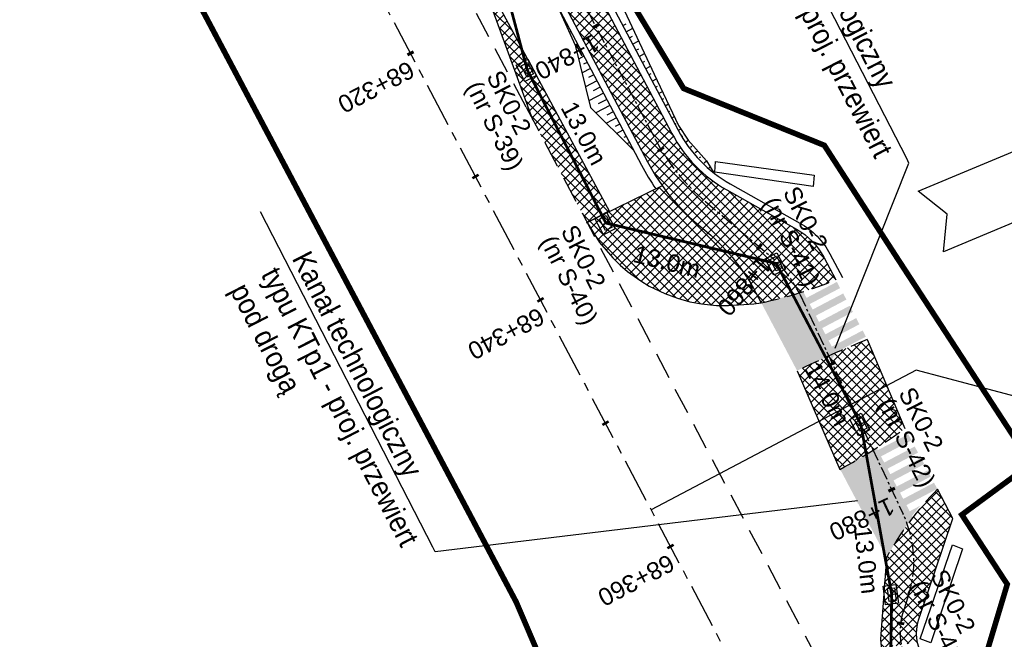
# Model space of a CAD drawing. Header units: metres. Extents: x 7529682 to 7533711, y 5721186 to 5727842.
# Tile 60 of 110: x 7530536 to 7530606, y 5726128 to 5726172. Entities that reach past the tile are written whole.
import ezdxf
from ezdxf import colors
from ezdxf.entities.mleader import LeaderData, LeaderLine
from ezdxf.math import Vec2, Vec3

# ---------------------------------------------------------------- set-up
doc = ezdxf.new("R2010")
doc.units = ezdxf.units.M
for name, pattern in [('817-dzialki-09-05-04$0$HIDDEN', [0.375, 0.25, -0.125]), ('CENTER', [50.8, 31.75, -6.35, 6.35, -6.35]), ('DASHED', [19.05, 12.7, -6.35]), ('HIDDEN', [9.525, 6.35, -3.175])]:
    doc.linetypes.add(name, pattern=pattern)
for name, color, linetype in [('C-DROGI-SYTUACJA-ETYKIETY', 7, 'Continuous'), ('D-hatch-pobocza', 131, 'Continuous'), ('D-hatch-zieleńce', 102, 'Continuous'), ('D-pobocza', 7, 'Continuous'), ('D-skarpa', 7, 'Continuous'), ('D-skarpa-kreskowanie', 7, 'Continuous')]:
    doc.layers.add(name, color=color, linetype=linetype)
for name, color, linetype, lineweight, true_color in [('D-hatch-ciag-pieszo-rowerowy', 7, 'Continuous', 13, 0xff9f80), ('D-LR-etap-III', 7, '817-dzialki-09-05-04$0$HIDDEN', 50, 0xff1aff), ('D-poziome-powl-czerwona', 7, 'Continuous', 9, 0xff6161)]:
    doc.layers.add(name, color=color, linetype=linetype, lineweight=lineweight, true_color=true_color)
for name, color, linetype, lineweight in [('D-krawędzie', 7, 'Continuous', 30), ('D-krawężniki-obniżone', 7, 'DASHED', 30), ('D-obrzeża', 7, 'Continuous', 30), ('D-opisy', 7, 'Continuous', 30), ('D-oś', 10, 'CENTER', 30), ('Sieci-T-kanal technologiczny', 4, 'kt kanał technologiczny', 30)]:
    doc.layers.add(name, color=color, linetype=linetype, lineweight=lineweight)
for name, color, linetype, true_color in [('D-malowanie-proj', 7, 'Continuous', 0x3333ff), ('D-opis-KT-dlugosci', 7, 'Continuous', 0xff8000), ('D-opis-KT-studnie', 7, 'Continuous', 0xff8000), ('poprzeczki', 7, 'Continuous', 0x0000c7)]:
    doc.layers.add(name, color=color, linetype=linetype, true_color=true_color)
doc.styles.add('ARIAL', font='arial.ttf', dxfattribs={"height": 1})
doc.styles.get("Standard").update_dxf_attribs({"font": 'arial.ttf'})
doc.linetypes.add('kt kanał technologiczny', pattern='A,1,-0.8,["kt",Standard,S=0.5,R=0,X=-0.7,Y=-0.15],-0.3', length=2.1)
pattern_1 = [(45, (0, 0), (-0.33675960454, 0.33675960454), []), (135, (0, 0), (-0.33675960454, -0.33675960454), [])]

# ---------------------------------------------------------------- blocks, each defined once
blk = doc.blocks.new('AeccTickLine')
at = {"color": 0, "linetype": 'ByBlock', "lineweight": -2}
blk.add_line((0, 1), (0, -1), dxfattribs=at)
blk = doc.blocks.new('SKR2')
at = {"layer": 'Sieci-T-kanal technologiczny', "color": 2, "lineweight": 25}
for points in [[(0.028, -0.188), (0.958, -1.153), (0.282, -1.805), (-0.648, -0.84)], [(-0.038, -0.537), (0.607, -1.206), (0.233, -1.567), (-0.412, -0.898)]]:
    blk.add_lwpolyline(points, close=True, dxfattribs=at)
blk.add_lwpolyline([(-0.09, -1.232), (0.285, -0.872)], dxfattribs=at)

msp = doc.modelspace()

# ---------------------------------------------------------------- hatches: boundary and pattern name
at = {"layer": 'D-hatch-ciag-pieszo-rowerowy'}
h = msp.add_hatch(dxfattribs=at)
h.set_pattern_fill('ANSI37', color=256, scale=0.15, style=0)
h.set_pattern_definition(pattern_1)
edge = h.paths.add_edge_path()
edge.add_line((7530579.999, 5726163.494), (7530582.284, 5726164.519))
edge.add_line((7530582.284, 5726164.519), (7530574.938, 5726178.434))
edge.add_arc((7530619.154, 5726201.777), 50, 202.668, 207.83183, ccw=False)
edge.add_line((7530573.016, 5726182.508), (7530570.15, 5726189.371))
edge.add_arc((7530524.012, 5726170.102), 50, 22.668, 27.59344)
edge.add_line((7530568.325, 5726193.262), (7530565.111, 5726199.411))
edge.add_arc((7530529.661, 5726180.883), 40, 27.59344, 33.13089)
edge.add_line((7530563.158, 5726202.745), (7530555.511, 5726214.462))
edge.add_arc((7530589.008, 5726236.325), 40, 208.44752, 213.13089, ccw=False)
edge.add_line((7530553.837, 5726217.27), (7530543.028, 5726237.223))
edge.add_line((7530543.028, 5726237.223), (7530528.099, 5726266.319))
edge.add_line((7530528.099, 5726266.319), (7530507.524, 5726305.704))
edge.add_line((7530507.524, 5726305.704), (7530488.366, 5726341.909))
edge.add_line((7530488.366, 5726341.909), (7530485.291, 5726347.724))
edge.add_line((7530485.291, 5726347.724), (7530482.337, 5726347.963))
edge.add_line((7530482.337, 5726347.963), (7530486.156, 5726340.739))
edge.add_line((7530486.156, 5726340.739), (7530505.312, 5726304.54))
edge.add_line((7530505.312, 5726304.54), (7530525.878, 5726265.169))
edge.add_line((7530525.878, 5726265.169), (7530540.816, 5726236.057))
edge.add_line((7530540.816, 5726236.057), (7530551.688, 5726215.99))
edge.add_arc((7530586.858, 5726235.044), 40, 208.44752, 213.13089)
edge.add_line((7530553.361, 5726213.182), (7530560.998, 5726201.48))
edge.add_arc((7530527.501, 5726179.618), 40, 27.59344, 33.13089, ccw=False)
edge.add_line((7530562.951, 5726198.146), (7530566.06, 5726192.199))
edge.add_arc((7530521.747, 5726169.039), 50, 22.668, 27.59344, ccw=False)
edge.add_line((7530567.884, 5726188.309), (7530570.753, 5726181.44))
edge.add_arc((7530616.891, 5726200.71), 50, 202.668, 207.83183)
edge.add_line((7530572.675, 5726177.366), (7530579.999, 5726163.494))
h = msp.add_hatch(dxfattribs=at)
h.set_pattern_fill('ANSI37', color=256, scale=0.15, style=0)
h.set_pattern_definition(pattern_1)
h.paths.add_polyline_path([(7530586.407, 5726160.127, -0.144123), (7530582.467, 5726164.173), (7530582.284, 5726164.519), (7530579.999, 5726163.494), (7530580.714, 5726162.138, 0.101584), (7530584.546, 5726157.479), (7530584.686, 5726157.365, -0.100735), (7530588.495, 5726152.75), (7530588.874, 5726152.037, 0.045938), (7530594.228, 5726153.684), (7530593.364, 5726155.308, 0.143266), (7530591.402, 5726157.316)])
h = msp.add_hatch(dxfattribs=at)
h.set_pattern_fill('ANSI37', color=256, scale=0.15, style=0)
h.set_pattern_definition(pattern_1)
h.paths.add_polyline_path([(7530596.469, 5726149.397, 0.015669), (7530591.45, 5726147.158), (7530594.509, 5726140.08, 0.038506), (7530599.173, 5726143.024)])
h = msp.add_hatch(dxfattribs=at)
h.set_pattern_fill('ANSI37', color=256, scale=0.15, style=0)
h.set_pattern_definition(pattern_1)
h.paths.add_polyline_path([(7530602.624, 5726136.556), (7530601.532, 5726138.658, 0.072986), (7530597.855, 5726133.726), (7530597.549, 5726129.598), (7530600.517, 5726130.297)])
h.paths.add_polyline_path([(7530600.17, 5726129.266), (7530600.517, 5726130.297), (7530597.549, 5726129.598), (7530597.423, 5726127.912, 0.036274), (7530597.51, 5726127.266), (7530600.079, 5726127.683, -0.134461)])
at = {"layer": 'D-hatch-pobocza'}
h = msp.add_hatch(dxfattribs=at)
h.set_pattern_fill('ANSI37', color=256, scale=0.15, style=0)
h.set_pattern_definition(pattern_1)
h.paths.add_polyline_path([(7530568.335, 5726176.526), (7530572.471, 5726165.171), (7530576.37, 5726157.785), (7530577.986, 5726158.574)])
at = {"layer": 'D-hatch-zieleńce'}
h = msp.add_hatch(dxfattribs=at)
h.set_pattern_fill('ANSI37', color=256, scale=0.15, style=0)
h.set_pattern_definition(pattern_1)
edge = h.paths.add_edge_path()
edge.add_line((7530581.772, 5726160.424), (7530576.381, 5726157.79))
edge.add_line((7530576.381, 5726157.79), (7530577.273, 5726156.368))
edge.add_line((7530577.273, 5726156.368), (7530578.214, 5726155.248))
edge.add_line((7530578.214, 5726155.248), (7530578.745, 5726154.735))
edge.add_line((7530578.745, 5726154.735), (7530579.267, 5726154.288))
edge.add_line((7530579.267, 5726154.288), (7530580.224, 5726153.599))
edge.add_line((7530580.224, 5726153.599), (7530580.841, 5726153.23))
edge.add_line((7530580.841, 5726153.23), (7530581.943, 5726152.696))
edge.add_line((7530581.943, 5726152.696), (7530582.863, 5726152.357))
edge.add_line((7530582.863, 5726152.357), (7530583.752, 5726152.113))
edge.add_line((7530583.752, 5726152.113), (7530584.577, 5726151.955))
edge.add_line((7530584.577, 5726151.955), (7530585.659, 5726151.843))
edge.add_line((7530585.659, 5726151.843), (7530586.52, 5726151.83))
edge.add_line((7530586.52, 5726151.83), (7530588.346, 5726151.964))
edge.add_line((7530588.346, 5726151.964), (7530588.874, 5726152.037))
edge.add_line((7530588.874, 5726152.037), (7530588.495, 5726152.75))
edge.add_arc((7530575.253, 5726145.703), 15, 28.02426, 51.03347)
edge.add_line((7530584.686, 5726157.365), (7530584.546, 5726157.479))
edge.add_arc((7530593.979, 5726169.141), 15, 215.5345, 231.03347, ccw=False)
at = {"layer": 'D-malowanie-proj'}
h = msp.add_hatch(color=256, dxfattribs=at)
h.paths.add_polyline_path([(7530594.535, 5726153.09), (7530594.302, 5726153.533), (7530591.647, 5726152.135), (7530591.88, 5726151.693)])
h.paths.add_polyline_path([(7530589.644, 5726151.646), (7530589.411, 5726152.089), (7530588.969, 5726151.856), (7530589.202, 5726151.414)])
h.paths.add_polyline_path([(7530590.11, 5726150.762), (7530589.877, 5726151.204), (7530589.435, 5726150.971), (7530589.668, 5726150.529)])
h = msp.add_hatch(color=256, dxfattribs=at)
h.paths.add_polyline_path([(7530594.988, 5726152.263), (7530594.755, 5726152.705), (7530592.1, 5726151.308), (7530592.333, 5726150.865)])
h.paths.add_polyline_path([(7530595.453, 5726151.378), (7530595.22, 5726151.82), (7530592.566, 5726150.423), (7530592.799, 5726149.98)])
h.paths.add_polyline_path([(7530595.919, 5726150.493), (7530595.686, 5726150.935), (7530593.031, 5726149.538), (7530593.264, 5726149.095)])
h.paths.add_polyline_path([(7530596.385, 5726149.608), (7530596.152, 5726150.05), (7530593.497, 5726148.653), (7530593.73, 5726148.211)])
h.paths.add_polyline_path([(7530590.563, 5726149.934), (7530590.33, 5726150.376), (7530589.888, 5726150.144), (7530590.12, 5726149.701)])
h.paths.add_polyline_path([(7530591.029, 5726149.049), (7530590.796, 5726149.491), (7530590.353, 5726149.259), (7530590.586, 5726148.816)])
h.paths.add_polyline_path([(7530591.494, 5726148.164), (7530591.262, 5726148.607), (7530590.819, 5726148.374), (7530591.052, 5726147.931)])
edge = h.paths.add_edge_path()
edge.add_arc((7530629.663, 5726068.216), 87.705, 115.49782, 115.82468)
edge.add_line((7530591.457, 5726147.162), (7530591.285, 5726147.489))
edge.add_line((7530591.285, 5726147.489), (7530591.727, 5726147.722))
edge.add_line((7530591.727, 5726147.722), (7530591.908, 5726147.378))
h = msp.add_hatch(color=256, dxfattribs=at)
h.paths.add_polyline_path([(7530599.658, 5726142.168), (7530599.425, 5726142.611), (7530596.77, 5726141.214), (7530597.003, 5726140.771)])
h.paths.add_polyline_path([(7530600.123, 5726141.283), (7530599.891, 5726141.726), (7530597.236, 5726140.329), (7530597.469, 5726139.886)])
h.paths.add_polyline_path([(7530595.233, 5726139.84), (7530595, 5726140.282), (7530594.558, 5726140.049), (7530594.791, 5726139.607)])
h.paths.add_polyline_path([(7530595.699, 5726138.955), (7530595.466, 5726139.397), (7530595.023, 5726139.164), (7530595.256, 5726138.722)])
h = msp.add_hatch(color=256, dxfattribs=at)
h.paths.add_polyline_path([(7530600.576, 5726140.456), (7530600.343, 5726140.898), (7530597.689, 5726139.501), (7530597.922, 5726139.058)])
h.paths.add_polyline_path([(7530601.042, 5726139.571), (7530600.809, 5726140.013), (7530598.154, 5726138.616), (7530598.387, 5726138.174)])
h.paths.add_polyline_path([(7530601.508, 5726138.686), (7530601.275, 5726139.128), (7530598.62, 5726137.731), (7530598.853, 5726137.289)])
h.paths.add_polyline_path([(7530596.152, 5726138.127), (7530595.919, 5726138.57), (7530595.476, 5726138.337), (7530595.709, 5726137.894)])
h.paths.add_polyline_path([(7530596.617, 5726137.242), (7530596.385, 5726137.685), (7530595.942, 5726137.452), (7530596.175, 5726137.009)])
h.paths.add_polyline_path([(7530597.083, 5726136.357), (7530596.85, 5726136.8), (7530596.408, 5726136.567), (7530596.641, 5726136.124)])
h.paths.add_polyline_path([(7530597.549, 5726135.472), (7530597.316, 5726135.915), (7530596.873, 5726135.682), (7530597.106, 5726135.239)])
h.paths.add_polyline_path([(7530598.015, 5726134.587), (7530597.782, 5726135.03), (7530597.339, 5726134.797), (7530597.572, 5726134.354)])
edge = h.paths.add_edge_path()
edge.add_arc((7530616.442, 5726123.767), 21.185, 139.65364, 143.03363)
edge.add_line((7530599.515, 5726136.507), (7530599.319, 5726136.404))
edge.add_line((7530599.319, 5726136.404), (7530599.086, 5726136.846))
edge.add_line((7530599.086, 5726136.846), (7530600.296, 5726137.483))
at = {"layer": 'D-poziome-powl-czerwona'}
h = msp.add_hatch(color=256, dxfattribs=at)
h.dxf.hatch_style = 1
edge = h.paths.add_edge_path()
edge.add_arc((7530629.663, 5726068.216), 87.705, 113.86417, 115.83227)
edge.add_line((7530591.446, 5726147.157), (7530588.876, 5726152.037))
edge.add_arc((7530577.071, 5726203.337), 52.641, 282.95832, 286.35697)
edge.add_line((7530591.896, 5726152.827), (7530594.18, 5726148.423))
h = msp.add_hatch(color=256, dxfattribs=at)
h.dxf.hatch_style = 1
edge = h.paths.add_edge_path()
edge.add_arc((7530616.497, 5726123.663), 21.185, 142.21207, 151.53588)
edge.add_line((7530597.873, 5726133.76), (7530594.536, 5726140.095))
edge.add_arc((7530577.757, 5726171.787), 35.86, 297.89819, 302.7409)
edge.add_line((7530597.152, 5726141.625), (7530599.755, 5726136.644))

# ---------------------------------------------------------------- linework, layer by layer
at = {"layer": 'D-krawędzie', "linetype": 'HIDDEN', "ltscale": 0.3, "flags": 128}
for points in [[(7530572.01, 5726166.06), (7530548.273, 5726210.669)], [(7530572.01, 5726166.06), (7530599.74, 5726113.52), (7530641.555, 5726032.008), (7530660.961, 5725995.07), (7530689.128, 5725941.54), (7530707.336, 5725907.032), (7530725.256, 5725873.093), (7530743.97, 5725837.654), (7530770.527, 5725787.119), (7530787.864, 5725754.267), (7530809.898, 5725712.542), (7530824.739, 5725684.389), (7530840.856, 5725653.693), (7530860.675, 5725616.154), (7530865.283, 5725607.394), (7530878.05, 5725583.08), (7530918.172, 5725507.178), (7530950.163, 5725446.305), (7530993.419, 5725364.265), (7531022.766, 5725308.719), (7531053.81, 5725249.872), (7531081.166, 5725197.875), (7531103.902, 5725154.541), (7531128.123, 5725108.448), (7531149.3, 5725068.25), (7531167.38, 5725033.767), (7531197.165, 5724976.988), (7531228.151, 5724918.034), (7531253.153, 5724870.491), (7531286.796, 5724806.654), (7531306.74, 5724768.665), (7531335.094, 5724714.652), (7531357.319, 5724672.439), (7531373.645, 5724641.454), (7531392.162, 5724605.999), (7531418.48, 5724555.853), (7531439.727, 5724515.582), (7531476.36, 5724446.19), (7531491.8, 5724416.76), (7531531.9, 5724339.933), (7531557.227, 5724291.659), (7531569.852, 5724267.577), (7531591.376, 5724226.548), (7531610.004, 5724191.103), (7531616.883, 5724177.999), (7531629.985, 5724153.025), (7531641.007, 5724132.022), (7531664.906, 5724087.617), (7531677.644, 5724064.786), (7531683.112, 5724054.988), (7531686.753, 5724048.18), (7531695.448, 5724031.697), (7531703.749, 5724015.917), (7531709.214, 5724005.514), (7531719.389, 5723986.147), (7531726.295, 5723973), (7531732.741, 5723960.736), (7531735.13, 5723956.19)]]:
    msp.add_lwpolyline(points, dxfattribs=at)
at = {"layer": 'D-krawędzie'}
for points in [[(7530592.61, 5726160.38), (7530585.54, 5726161.41), (7530585.58, 5726162.16), (7530592.67, 5726161.18), (7530592.61, 5726160.38), (7530592.61, 5726160.38)], [(7530581.772, 5726160.424), (7530576.381, 5726157.79), (7530577.273, 5726156.368), (7530578.214, 5726155.248), (7530578.745, 5726154.735), (7530579.267, 5726154.288), (7530580.224, 5726153.599), (7530580.841, 5726153.23), (7530581.943, 5726152.696), (7530582.863, 5726152.357), (7530583.752, 5726152.113), (7530584.577, 5726151.955), (7530585.659, 5726151.843), (7530586.52, 5726151.83), (7530588.346, 5726151.964), (7530588.874, 5726152.037)], [(7530600.29, 5726127.93), (7530602.59, 5726134.66), (7530603.33, 5726134.38), (7530601.05, 5726127.65), (7530600.29, 5726127.93), (7530600.29, 5726127.93)]]:
    msp.add_lwpolyline(points, dxfattribs=at)
at = {"layer": 'D-krawężniki-obniżone', "ltscale": 0.1}
for centre, radius, start, end in [((7530582.607, 5726181.936), 30.548, 281.83814, 292.35903), ((7530629.663, 5726068.216), 87.705, 112.23901, 115.82979), ((7530577.757, 5726171.787), 35.86, 297.84859, 306.66904), ((7530616.497, 5726123.663), 21.185, 134.94231, 151.63996)]:
    msp.add_arc(centre, radius, start, end, dxfattribs=at)
at = {"layer": 'D-LR-etap-III', "ltscale": 10, "flags": 128}
msp.add_lwpolyline([(7531750.474, 5723895.103, 0.4, 0.4, 0), (7531750.505, 5723895.13, 0.4, 0.4, 0), (7531682.71, 5724022.92, 0.4, 0.4, 0), (7531619.177, 5724147.204, 0.4, 0.4, 0), (7531592.309, 5724198.489, 0.4, 0.4, 0), (7531553.264, 5724272.919, 0.4, 0.4, 0), (7531504.02, 5724366.79, 0.4, 0.4, 0), (7531482.09, 5724407.62, 0.4, 0.4, 0), (7531412.35, 5724541.183, 0.4, 0.4, 0), (7531388.464, 5724586.93, 0.4, 0.4, 0), (7531345.12, 5724669.94, 0.4, 0.4, 0), (7531127.66, 5725081.67, 0.4, 0.4, 0), (7531059.253, 5725211.041, 0.4, 0.4, 0), (7531008.007, 5725307.954, 0.4, 0.4, 0), (7530964.182, 5725390.836, 0.4, 0.4, 0), (7530914.557, 5725484.684, 0.4, 0.4, 0), (7530865.243, 5725577.494, 0.4, 0.4, 0), (7530840.085, 5725624.059, 0.4, 0.4, 0), (7530802.56, 5725694.925, 0.4, 0.4, 0), (7530755.54, 5725787.51, 0.4, 0.4, 0), (7530708.718, 5725876.303, 0.4, 0.4, 0), (7530695.12, 5725902.09, 0.4, 0.4, 0), (7530642.914, 5726001.078, 0.4, 0.4, 0), (7530634.935, 5726016.147, 0.4, 0.4, 0), (7530610.82, 5726061.93, 0.4, 0.4, 0), (7530610.82, 5726061.93, 0.4, 0.4, 0), (7530607.21, 5726063.51, 0.4, 0.4, 0), (7530597.42, 5726080.68, 0.4, 0.4, 0), (7530591.16, 5726088.44, 0.4, 0.4, 0), (7530581.28, 5726107.21, 0.4, 0.4, 0), (7530571.29, 5726130.56, 0.4, 0.4, 0), (7530549.555, 5726171.527, 0.4, 0.4, 0), (7530531.014, 5726206.474, 0.4, 0.4, 0), (7530516.461, 5726236.017, 0.4, 0.4, 0), (7530500.799, 5726266.141, 0.4, 0.4, 0), (7530491.35, 5726283.94, 0.4, 0.4, 0), (7530482.4, 5726303.41, 0.4, 0.4, 0), (7530482.4, 5726303.41, 0.4, 0.4, 0), (7530450.41, 5726357.28, 0.4, 0.4, 0), (7530397.759, 5726458.5, 0.4, 0.4, 0), (7530334.708, 5726583.665, 0.4, 0.4, 0), (7530303.939, 5726645.168, 0.4, 0.4, 0), (7530300.51, 5726651.778, 0.4, 0.4, 0), (7530289.214, 5726671.967, 0.4, 0.4, 0), (7530281.54, 5726685.57, 0.4, 0.4, 0), (7530261.371, 5726724.163, 0.4, 0.4, 0), (7530254.03, 5726738.21, 0.4, 0.4, 0), (7530197.22, 5726845.06, 0.4, 0.4, 0), (7530194.71, 5726849.15, 0.4, 0.4, 0), (7530195.92, 5726850.75, 0.4, 0.4, 0), (7530170.547, 5726892.961, 0.4, 0.4, 0), (7530143.175, 5726945.066, 0.4, 0.4, 0), (7530105.06, 5727018.32, 0.4, 0.4, 0), (7530100.06, 5727027.16, 0.4, 0.4, 0), (7530062.319, 5727099.625, 0.4, 0.4, 0), (7530015.379, 5727189.42, 0.4, 0.4, 0), (7529983.208, 5727250.207, 0.4, 0.4, 0), (7529953.284, 5727306.747, 0.4, 0.4, 0), (7529900.671, 5727406.159, 0.4, 0.4, 0), (7529890.63, 5727425.131, 0.4, 0.4, 0), (7529875.155, 5727454.426, 0.4, 0.4, 0), (7529857.56, 5727487.787, 0.4, 0.4, 0), (7529835.194, 5727530.193, 0.4, 0.4, 0), (7529811.741, 5727574.662, 0.4, 0.4, 0), (7529792.102, 5727611.923, 0.4, 0.4, 0), (7529768.066, 5727657.47, 0.4, 0.4, 0), (7529755.211, 5727682.131, 0.4, 0.4, 0), (7529753.31, 5727681.13, 0.4, 0.4, 0), (7529739.21, 5727707.77, 0.4, 0.4, 0), (7529735.395, 5727711.252, 0.4, 0.4, 0), (7529725.42, 5727730.2, 0.4, 0.4, 0), (7529723.55, 5727729.88, 0.4, 0.4, 0), (7529695.567, 5727782.932, 0.4, 0.4, 0), (7529717.68, 5727794.024, 0.4, 0.4, 0), (7529736.275, 5727758.647, 0.4, 0.4, 0), (7529736.275, 5727758.647, 0.4, 0.4, 0), (7529744.511, 5727750.406, 0.4, 0.4, 0), (7529744.511, 5727750.406, 0.4, 0.4, 0), (7529750.283, 5727738.55, 0.4, 0.4, 0), (7529777.109, 5727687.569, 0.4, 0.4, 0), (7529796.515, 5727651.33, 0.4, 0.4, 0), (7529814.938, 5727616.793, 0.4, 0.4, 0), (7529839.007, 5727572.304, 0.4, 0.4, 0), (7529860.618, 5727532.509, 0.4, 0.4, 0), (7529882.349, 5727491.504, 0.4, 0.4, 0), (7529904.865, 5727449.096, 0.4, 0.4, 0), (7529920.747, 5727418.885, 0.4, 0.4, 0), (7529946.677, 5727368.547, 0.4, 0.4, 0), (7529972.025, 5727320.573, 0.4, 0.4, 0), (7529987.74, 5727290.153, 0.4, 0.4, 0), (7529996.497, 5727273.662, 0.4, 0.4, 0), (7530017.541, 5727234.203, 0.4, 0.4, 0), (7530033.054, 5727204.864, 0.4, 0.4, 0), (7530051.623, 5727170.223, 0.4, 0.4, 0), (7530069.277, 5727137.016, 0.4, 0.4, 0), (7530089.385, 5727097.534, 0.4, 0.4, 0), (7530109.713, 5727060.747, 0.4, 0.4, 0), (7530136.77, 5727011.64, 0.4, 0.4, 0), (7530162.447, 5726962.744, 0.4, 0.4, 0), (7530187.674, 5726916.992, 0.4, 0.4, 0), (7530207.821, 5726879.335, 0.4, 0.4, 0), (7530230.626, 5726834.519, 0.4, 0.4, 0), (7530262.288, 5726776.618, 0.4, 0.4, 0), (7530277.51, 5726760.213, 0.4, 0.4, 0), (7530286.037, 5726744.107, 0.4, 0.4, 0), (7530288.097, 5726735.884, 0.4, 0.4, 0), (7530290.394, 5726725.047, 0.4, 0.4, 0), (7530296.177, 5726713.583, 0.4, 0.4, 0), (7530302.726, 5726701.182, 0.4, 0.4, 0), (7530325.685, 5726657.466, 0.4, 0.4, 0), (7530343.244, 5726623.649, 0.4, 0.4, 0), (7530360.23, 5726591.747, 0.4, 0.4, 0), (7530383.209, 5726548.059, 0.4, 0.4, 0), (7530406.018, 5726503.606, 0.4, 0.4, 0), (7530427.465, 5726462.62, 0.4, 0.4, 0), (7530447.928, 5726424.388, 0.4, 0.4, 0), (7530471.127, 5726379.921, 0.4, 0.4, 0), (7530490.501, 5726343.033, 0.4, 0.4, 0), (7530509.499, 5726306.733, 0.4, 0.4, 0), (7530529.89, 5726267.244, 0.4, 0.4, 0), (7530543.852, 5726238.99, 0.4, 0.4, 0), (7530554.809, 5726218.944, 0.4, 0.4, 0), (7530559.027, 5726212.223, 0.4, 0.4, 0), (7530563.061, 5726206.41, 0.4, 0.4, 0), (7530566.934, 5726200.464, 0.4, 0.4, 0), (7530569.771, 5726194.902, 0.4, 0.4, 0), (7530571.473, 5726191.282, 0.4, 0.4, 0), (7530572.839, 5726188.025, 0.4, 0.4, 0), (7530575.295, 5726182.035, 0.4, 0.4, 0), (7530579.737, 5726173.306, 0.4, 0.4, 0), (7530583.3, 5726167.41, 0.4, 0.4, 0), (7530593.4, 5726163.33, 0.4, 0.4, 0), (7530598.618, 5726155.264, 0.4, 0.4, 0), (7530608.258, 5726140.497, 0.4, 0.4, 0), (7530603.27, 5726136.83, 0.4, 0.4, 0), (7530606.53, 5726131.84, 0.4, 0.4, 0), (7530604.239, 5726124.217, 0.4, 0.4, 0), (7530605.847, 5726121.63, 0.4, 0.4, 0), (7530608.972, 5726116.164, 0.4, 0.4, 0), (7530618.114, 5726097.791, 0.4, 0.4, 0), (7530651.213, 5726034.96, 0.4, 0.4, 0), (7530670.244, 5725998.611, 0.4, 0.4, 0), (7530698.075, 5725945.953, 0.4, 0.4, 0), (7530716.506, 5725911.305, 0.4, 0.4, 0), (7530735.223, 5725875.667, 0.4, 0.4, 0), (7530752.504, 5725842.155, 0.4, 0.4, 0), (7530778.311, 5725793.501, 0.4, 0.4, 0), (7530797.5, 5725756.382, 0.4, 0.4, 0), (7530812.519, 5725728.289, 0.4, 0.4, 0), (7530820.039, 5725713.16, 0.4, 0.4, 0), (7530822.422, 5725710.194, 0.4, 0.4, 0), (7530833.155, 5725688.801, 0.4, 0.4, 0), (7530849.629, 5725656.159, 0.4, 0.4, 0), (7530867.983, 5725621.964, 0.4, 0.4, 0), (7530872.63, 5725612.888, 0.4, 0.4, 0), (7530880.354, 5725597.595, 0.4, 0.4, 0), (7530883.839, 5725593.389, 0.4, 0.4, 0), (7530891.782, 5725587.763, 0.4, 0.4, 0), (7530895.039, 5725584.281, 0.4, 0.4, 0), (7530897.034, 5725580.941, 0.4, 0.4, 0), (7530900.952, 5725579.946, 0.4, 0.4, 0), (7530904.81, 5725571.977, 0.4, 0.4, 0), (7530903.682, 5725568.566, 0.4, 0.4, 0), (7530908.901, 5725558.845, 0.4, 0.4, 0), (7530910.252, 5725545.672, 0.4, 0.4, 0), (7530912.873, 5725538.646, 0.4, 0.4, 0), (7530945.278, 5725478.464, 0.4, 0.4, 0), (7530959.692, 5725450.246, 0.4, 0.4, 0), (7531002.827, 5725368.192, 0.4, 0.4, 0), (7531044.704, 5725290.314, 0.4, 0.4, 0), (7531064.099, 5725253.213, 0.4, 0.4, 0), (7531083.01, 5725216.678, 0.4, 0.4, 0), (7531113.013, 5725158.466, 0.4, 0.4, 0), (7531137.364, 5725113.071, 0.4, 0.4, 0), (7531150.831, 5725086.712, 0.4, 0.4, 0), (7531159.746, 5725076.641, 0.4, 0.4, 0), (7531166.31, 5725074.58, 0.4, 0.4, 0), (7531172.29, 5725062.58, 0.4, 0.4, 0), (7531170.59, 5725055.606, 0.4, 0.4, 0), (7531173.733, 5725044.081, 0.4, 0.4, 0), (7531215.342, 5724964.86, 0.4, 0.4, 0), (7531238.054, 5724921.685, 0.4, 0.4, 0), (7531262.39, 5724875.283, 0.4, 0.4, 0), (7531295.587, 5724811.266, 0.4, 0.4, 0), (7531348.488, 5724712.363, 0.4, 0.4, 0), (7531363.741, 5724682.684, 0.4, 0.4, 0), (7531366.987, 5724675.865, 0.4, 0.4, 0), (7531382.541, 5724646.111, 0.4, 0.4, 0), (7531401.299, 5724610.875, 0.4, 0.4, 0), (7531428.965, 5724558.862, 0.4, 0.4, 0), (7531449.111, 5724520.398, 0.4, 0.4, 0), (7531477.293, 5724465.831, 0.4, 0.4, 0), (7531500.996, 5724421.113, 0.4, 0.4, 0), (7531512.122, 5724400.549, 0.4, 0.4, 0), (7531513.782, 5724396.757, 0.4, 0.4, 0), (7531526.32, 5724379.39, 0.4, 0.4, 0), (7531566.784, 5724302.736, 0.4, 0.4, 0), (7531612.277, 5724225.61, 0.4, 0.4, 0), (7531620.493, 5724210.548, 0.4, 0.4, 0), (7531631.578, 5724196.258, 0.4, 0.4, 0), (7531653.484, 5724152.434, 0.4, 0.4, 0), (7531661.151, 5724128.494, 0.4, 0.4, 0), (7531673.881, 5724101.186, 0.4, 0.4, 0), (7531684.691, 5724081.184, 0.4, 0.4, 0), (7531699.212, 5724051.17, 0.4, 0.4, 0), (7531704.034, 5724040.584, 0.4, 0.4, 0), (7531704.034, 5724040.584, 0.4, 0.4, 0), (7531703.913, 5724037.17, 0.4, 0.4, 0), (7531736.42, 5723969.232, 0.4, 0.4, 0), (7531738.285, 5723967.699, 0.4, 0.4, 0), (7531742.181, 5723962.346, 0.4, 0.4, 0), (7531744.286, 5723958.616, 0.4, 0.4, 0), (7531755.393, 5723944.193, 0.4, 0.4, 0), (7531758.69, 5723936.76, 0.4, 0.4, 0), (7531780.08, 5723929.25, 0.4, 0.4, 0), (7531792.612, 5723906.338, 0.4, 0.4, 0), (7531792.612, 5723906.338, 0.4, 0.4, 0), (7531756.962, 5723883.055, 0.4, 0.4, 0), (7531750.46, 5723895.13, 0.4, 0.4, 0), (7531750.46, 5723895.13, 0, 0, 0)], format="xyseb", dxfattribs=at)
at = {"layer": 'D-obrzeża'}
for p, q in [((7530596.469, 5726149.397), (7530599.173, 5726143.024)), ((7530591.45, 5726147.158), (7530594.509, 5726140.08))]:
    msp.add_line(p, q, dxfattribs=at)
for points in [[(7530404.057, 5726502.584), (7530425.547, 5726461.605), (7530445.927, 5726422.724), (7530468.894, 5726378.737), (7530488.366, 5726341.909), (7530507.524, 5726305.704), (7530528.099, 5726266.319), (7530543.028, 5726237.223), (7530553.837, 5726217.27, 0.020438), (7530555.511, 5726214.462), (7530563.158, 5726202.745, -0.024166), (7530565.111, 5726199.411), (7530568.325, 5726193.262, -0.021495), (7530570.15, 5726189.371), (7530573.016, 5726182.508, 0.022535), (7530574.938, 5726178.434), (7530582.467, 5726164.173, 0.144123), (7530586.407, 5726160.127), (7530591.402, 5726157.316, -0.143266), (7530593.364, 5726155.308), (7530594.228, 5726153.684)], [(7530401.842, 5726501.425), (7530423.333, 5726460.444), (7530443.712, 5726421.565), (7530466.681, 5726377.574), (7530486.156, 5726340.739), (7530505.312, 5726304.54), (7530525.878, 5726265.169), (7530540.816, 5726236.057), (7530551.688, 5726215.99, 0.020438), (7530553.361, 5726213.182), (7530560.998, 5726201.48, -0.024166), (7530562.951, 5726198.146), (7530566.06, 5726192.199, -0.021495), (7530567.884, 5726188.309), (7530570.753, 5726181.44, 0.022535), (7530572.675, 5726177.366), (7530580.714, 5726162.138, 0.101584), (7530584.546, 5726157.479), (7530584.686, 5726157.365, -0.100735), (7530588.495, 5726152.75), (7530588.874, 5726152.037)], [(7530816.72, 5725716.019), (7530808.345, 5725732.528, 0.004099), (7530806.084, 5725736.896), (7530794.941, 5725757.997), (7530777.714, 5725790.903), (7530751.046, 5725841.385), (7530732.331, 5725876.827), (7530714.412, 5725910.765), (7530696.206, 5725945.269), (7530668.046, 5725998.784), (7530664.91, 5726005.014, 0.00515), (7530662.075, 5726010.504), (7530653.608, 5726026.493, -0.00515), (7530650.772, 5726031.983), (7530642.155, 5726049.099), (7530627.426, 5726076.939), (7530607.073, 5726115.582, 0.017191), (7530603.662, 5726121.551), (7530600.461, 5726126.731, -0.223174), (7530600.17, 5726129.266), (7530602.624, 5726136.556), (7530601.532, 5726138.658)], [(7530597.423, 5726127.912, 0.123992), (7530598.087, 5726125.817), (7530601.49, 5726120.31, -0.017191), (7530604.901, 5726114.341), (7530625.206, 5726075.789), (7530639.927, 5726047.965), (7530648.54, 5726030.859, 0.00515), (7530651.375, 5726025.369), (7530659.842, 5726009.38, -0.00515), (7530662.677, 5726003.89), (7530665.83, 5725997.628), (7530693.994, 5725944.104), (7530712.201, 5725909.598), (7530730.12, 5725875.66), (7530748.836, 5725840.217), (7530775.501, 5725789.739), (7530792.729, 5725756.833), (7530803.873, 5725735.729, -0.004099), (7530806.134, 5725731.361), (7530819.007, 5725705.983)]]:
    msp.add_lwpolyline(points, format="xyb", dxfattribs=at)
msp.add_lwpolyline([(7530597.858, 5726133.768), (7530597.423, 5726127.912)], dxfattribs=at)
at = {"layer": 'D-opisy', "linetype": 'ByBlock'}
for p, q in [((7530599.988, 5726147.205), (7530580.979, 5726137.176)), ((7530610.742, 5726144.343), (7530599.988, 5726147.205))]:
    msp.add_line(p, q, dxfattribs=at)
at = {"layer": 'D-opisy'}
msp.add_lwpolyline([(7530634.959, 5726172.037), (7530628.421, 5726164.767), (7530628.535, 5726166.809), (7530601.945, 5726155.679), (7530602.216, 5726158.381), (7530600.133, 5726160.046), (7530626.689, 5726171.114), (7530625.185, 5726172.321), (7530634.959, 5726172.037)], dxfattribs=at)
at = {"layer": 'D-oś', "ltscale": 0.1}
msp.add_lwpolyline([(7530594.845, 5726110.895), (7530540.21, 5726214.45), (7530503.32, 5726286.651), (7530486.173, 5726319.196), (7530460.325, 5726368.218), (7530439.346, 5726408.03), (7530417.989, 5726448.552), (7530400.958, 5726480.914), (7530382.667, 5726515.602)], dxfattribs=at)
at = {"layer": 'D-oś', "ltscale": 0.03}
msp.add_lwpolyline([(7530402.949, 5726502.005), (7530424.44, 5726461.025), (7530444.82, 5726422.144), (7530467.787, 5726378.156), (7530487.261, 5726341.324), (7530506.418, 5726305.122), (7530526.989, 5726265.744), (7530541.922, 5726236.64), (7530552.763, 5726216.63, 0.020438), (7530554.436, 5726213.822), (7530562.078, 5726202.113, -0.024166), (7530564.031, 5726198.778), (7530567.392, 5726192.349, -0.021495), (7530568.851, 5726189.237), (7530572.059, 5726181.558, 0.022535), (7530573.596, 5726178.299), (7530581.269, 5726163.764, 0.096558), (7530584.871, 5726159.294), (7530589.549, 5726155.354, -0.108108), (7530591.633, 5726152.643), (7530599.06, 5726136.869, -0.193566), (7530599.404, 5726130.909), (7530599.097, 5726129.998, 0.223174), (7530599.583, 5726125.774)], format="xyb", dxfattribs=at)
at = {"layer": 'D-pobocza'}
for points in [[(7530324.032, 5726655.814), (7530341.472, 5726622.699), (7530358.39, 5726590.299), (7530381.354, 5726547.095), (7530404.5, 5726502.816), (7530425.99, 5726461.837), (7530446.37, 5726422.955), (7530469.336, 5726378.97), (7530488.808, 5726342.142), (7530507.967, 5726305.936), (7530528.543, 5726266.549), (7530543.47, 5726237.456), (7530554.277, 5726217.509, 0.020438), (7530555.929, 5726214.736), (7530563.577, 5726203.019, -0.024166), (7530565.554, 5726199.643), (7530568.768, 5726193.493, -0.021495), (7530570.611, 5726189.564), (7530573.478, 5726182.701, 0.022535), (7530575.38, 5726178.667), (7530582.909, 5726164.407)], [(7530582.909, 5726164.407, 0.144123), (7530586.652, 5726160.563), (7530591.647, 5726157.752, -0.143266), (7530593.805, 5726155.543), (7530594.702, 5726153.857)], [(7530580.272, 5726161.905, 0.032271), (7530581.317, 5726160.201, 0.032271)]]:
    msp.add_lwpolyline(points, format="xyb", dxfattribs=at)
for points in [[(7530572.471, 5726165.171), (7530568.335, 5726176.526), (7530577.986, 5726158.574), (7530576.314, 5726157.758)], [(7530574.203, 5726173.4), (7530580.272, 5726161.905)]]:
    msp.add_lwpolyline(points, dxfattribs=at)
at = {"layer": 'D-skarpa', "linetype": 'Continuous'}
for points in [[(7530574.203, 5726173.4), (7530575.517, 5726170.52), (7530576.629, 5726166.035), (7530579.659, 5726163.035), (7530579.659, 5726163.035), (7530579.674, 5726163.037)], [(7530579.066, 5726172.97), (7530581.199, 5726168.443), (7530582.936, 5726164.759), (7530583.636, 5726163.689), (7530583.636, 5726163.689), (7530584.937, 5726162.208), (7530585.469, 5726161.35)]]:
    msp.add_lwpolyline(points, dxfattribs=at)
at = {"layer": 'D-skarpa-kreskowanie', "linetype": 'Continuous'}
for p, q in [((7530574.887, 5726171.884, 107.596), (7530574.932, 5726171.908, 107.586)), ((7530578.942, 5726171.921, 107.692), (7530579.189, 5726172.052, 107.506)), ((7530575.212, 5726171.49, 107.572), (7530575.146, 5726171.455, 107.567)), ((7530579.175, 5726171.479, 107.689), (7530579.65, 5726171.73, 107.331)), ((7530575.445, 5726171.048, 107.568), (7530575.424, 5726171.036, 107.553)), ((7530575.679, 5726170.605, 107.565), (7530575.517, 5726170.52, 107.443)), ((7530579.409, 5726171.037, 107.685), (7530579.636, 5726171.157, 107.514)), ((7530579.642, 5726170.595, 107.682), (7530580.077, 5726170.824, 107.354)), ((7530575.912, 5726170.163, 107.561), (7530575.772, 5726170.089, 107.456)), ((7530579.875, 5726170.153, 107.678), (7530580.083, 5726170.262, 107.522)), ((7530580.109, 5726169.71, 107.675), (7530580.504, 5726169.919, 107.377)), ((7530576.145, 5726169.721, 107.558), (7530575.747, 5726169.511, 107.257)), ((7530576.379, 5726169.279, 107.554), (7530576.12, 5726169.142, 107.359)), ((7530580.342, 5726169.268, 107.671), (7530580.53, 5726169.367, 107.53)), ((7530576.612, 5726168.837, 107.551), (7530576.013, 5726168.52, 107.099)), ((7530576.846, 5726168.395, 107.547), (7530576.468, 5726168.195, 107.263)), ((7530580.576, 5726168.826, 107.668), (7530580.93, 5726169.013, 107.4)), ((7530580.809, 5726168.384, 107.664), (7530580.976, 5726168.472, 107.538)), ((7530577.079, 5726167.952, 107.544), (7530576.261, 5726167.52, 106.927)), ((7530581.043, 5726167.942, 107.661), (7530581.357, 5726168.108, 107.424)), ((7530577.546, 5726167.068, 107.537), (7530576.509, 5726166.52, 106.755)), ((7530577.313, 5726167.51, 107.54), (7530576.816, 5726167.248, 107.166)), ((7530581.276, 5726167.5, 107.657), (7530581.423, 5726167.577, 107.546)), ((7530581.509, 5726167.057, 107.654), (7530581.784, 5726167.202, 107.447)), ((7530577.779, 5726166.626, 107.533), (7530577.167, 5726166.303, 107.072)), ((7530581.743, 5726166.615, 107.65), (7530581.87, 5726166.682, 107.554)), ((7530581.976, 5726166.173, 107.646), (7530582.211, 5726166.297, 107.47)), ((7530578.013, 5726166.184, 107.53), (7530577.012, 5726165.656, 106.777)), ((7530578.246, 5726165.742, 107.526), (7530577.783, 5726165.497, 107.179)), ((7530582.21, 5726165.731, 107.643), (7530582.317, 5726165.788, 107.562)), ((7530578.48, 5726165.299, 107.523), (7530577.757, 5726164.918, 106.984)), ((7530578.713, 5726164.857, 107.519), (7530578.4, 5726164.692, 107.287)), ((7530582.443, 5726165.289, 107.639), (7530582.638, 5726165.392, 107.493)), ((7530582.677, 5726164.847, 107.636), (7530582.764, 5726164.893, 107.57)), ((7530578.947, 5726164.415, 107.516), (7530578.469, 5726164.163, 107.166)), ((7530582.915, 5726164.407, 107.632), (7530583.077, 5726164.496, 107.509)), ((7530579.18, 5726163.973, 107.512), (7530579.016, 5726163.886, 107.395)), ((7530579.414, 5726163.531, 107.508), (7530579.235, 5726163.437, 107.389)), ((7530583.161, 5726163.972, 107.628), (7530583.238, 5726164.018, 107.568)), ((7530583.48, 5726163.587, 107.628), (7530583.636, 5726163.689, 107.503)), ((7530579.647, 5726163.089, 107.505), (7530579.633, 5726163.081, 107.503)), ((7530583.804, 5726163.207, 107.627), (7530583.883, 5726163.262, 107.562)), ((7530584.128, 5726162.826, 107.627), (7530584.287, 5726162.947, 107.492)), ((7530579.87, 5726162.641, 107.516), (7530579.889, 5726162.651, 107.502)), ((7530584.453, 5726162.446, 107.626), (7530584.532, 5726162.512, 107.557)), ((7530584.777, 5726162.065, 107.626), (7530584.937, 5726162.208, 107.481)), ((7530585.102, 5726161.685, 107.625), (7530585.181, 5726161.762, 107.551)), ((7530590.303, 5726157.024, 107.629), (7530590.299, 5726157.019, 107.624))]:
    msp.add_line(p, q, dxfattribs=at)
at = {"layer": 'Sieci-T-kanal technologiczny', "ltscale": 2}
msp.add_lwpolyline([(7530598.022, 5726118.778, 0.2, 0.2, 0), (7530598.242, 5726131.102, 0.2, 0.2, 0), (7530596.017, 5726143.333, 0.2, 0.2, 0), (7530589.956, 5726154.855, 0.2, 0.2, 0), (7530577.723, 5726157.753, 0.2, 0.2, 0), (7530572.076, 5726168.747, 0.2, 0.2, 0), (7530566.333, 5726190.319, 0.2, 0.2, 0), (7530560.304, 5726201.691, 0.2, 0.2, 0), (7530549.213, 5726210.862, 0, 0, 0)], format="xyseb", dxfattribs=at)

# ---------------------------------------------------------------- block references
at = {"layer": 'C-DROGI-SYTUACJA-ETYKIETY', "color": 7, "linetype": 'Continuous', "lineweight": 60, "xscale": 0.2499999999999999, "yscale": 0.2499999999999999, "zscale": 0.2499999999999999, "rotation": 297.8158615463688}
for p in [(7530563.697, 5726169.932), (7530568.364, 5726161.088), (7530573.03, 5726152.243), (7530577.696, 5726143.399), (7530582.363, 5726134.554)]:
    msp.add_blockref('AeccTickLine', p, dxfattribs=at)
at = {"layer": 'poprzeczki', "color": 7, "linetype": 'Continuous', "lineweight": 60, "xscale": 0.25, "yscale": 0.25, "zscale": 0.25}
for p, rotation in [((7530576.988, 5726171.873), 297.8318275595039), ((7530581.677, 5726163.041), 301.000743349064), ((7530588.737, 5726156.038), 319.8929019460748), ((7530593.973, 5726147.675), 295.2121752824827), ((7530598.232, 5726138.627), 295.2121752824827), ((7530598.878, 5726129.047), 262.5947072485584)]:
    msp.add_blockref('AeccTickLine', p, dxfattribs=dict(at, rotation=rotation))
at = {"layer": 'Sieci-T-kanal technologiczny'}
for p, rotation in [((7530571.875, 5726167.709), 163.7281158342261), ((7530577.52, 5726156.715), 163.7281158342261), ((7530589.755, 5726153.818), 163.7281158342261), ((7530595.819, 5726142.298), 163.7281158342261), ((7530597.692, 5726130.2), 143.3034063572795)]:
    msp.add_blockref('SKR2', p, dxfattribs=dict(at, rotation=rotation))

# ---------------------------------------------------------------- texts
at = {"layer": 'C-DROGI-SYTUACJA-ETYKIETY', "color": 7}
for s, rotation, p in [('1+840', 207.83183, (7530576.831, 5726171.367)), ('68+320', 207.81586, (7530563.541, 5726169.426)), ('1+860', 229.8929, (7530588.782, 5726155.51)), ('68+340', 207.81586, (7530572.873, 5726151.736)), ('1+880', 205.21218, (7530598.053, 5726138.128)), ('68+360', 207.81586, (7530582.206, 5726134.047))]:
    msp.add_text(s, height=1.25, rotation=rotation, dxfattribs=at).set_placement(p)
at = {"layer": 'D-opis-KT-dlugosci', "style": 'ARIAL'}
for s, rotation, p in [('13.0m', 298.33464, (7530574.444, 5726166.039)), ('13.0m', 345.88097, (7530579.605, 5726154.982)), ('14.0m', 298.33464, (7530591.914, 5726147.342)), ('13.0m', 276.54536, (7530595.523, 5726135.911))]:
    msp.add_text(s, height=1.25, rotation=rotation, dxfattribs=at).set_placement(p)
at = {"layer": 'D-opis-KT-studnie', "char_height": 1.25, "attachment_point": 1, "rotation": 297, "line_spacing_factor": 0.8, "style": 'ARIAL'}
for s, insert in [('SK0-2\\P(nr S-39)', (7530570.228, 5726168.85, 10.12)), ('SK0-2\\P(nr S-41)', (7530591.513, 5726160.541, 10.12)), ('SK0-2\\P(nr S-40)', (7530575.57, 5726157.775, 10.12)), ('SK0-2\\P(nr S-42)', (7530599.804, 5726146.132, 10.12)), ('SK0-2\\P(nr S-43)', (7530602.105, 5726133.058, 10.12))]:
    msp.add_mtext_dynamic_manual_height_columns(s, width=11.25549, gutter_width=6, heights=[0], dxfattribs=dict(at, insert=insert))

# ---------------------------------------------------------------- leaders
at = {"layer": 'D-opis-KT-studnie'}
ml = msp.add_multileader_mtext('Standard', dxfattribs=at)
ml.set_content('{\\W0.9;Kanał technologiczny\\Ptypu KTp1 - proj. przewiert \\Ppod drogą}', color=256, style='ARIAL')
ml.set_leader_properties()
ml.build(insert=Vec2(0, 0))
ml.multileader.update_dxf_attribs({"text_left_attachment_type": 6, "text_right_attachment_type": 6, "dogleg_length": 0.36, "arrow_head_size": 1.25})
ctx = ml.context
ctx.base_point, ctx.char_height, ctx.arrow_head_size, ctx.landing_gap_size, ctx.plane_origin, ctx.plane_x_axis, ctx.plane_y_axis = Vec3(7530588.317, 5726183.791), 1.5, 1.25, 1, Vec3(7530578.957, 5726197.556), Vec3(0.456872, -0.889533), Vec3(0.889533, 0.456872)
ctx.left_attachment, ctx.right_attachment = 6, 6
notes = []
notes.append((ctx, [(1, (1, 1, 0), (7530599.478, 5726162.061), (-0.456872, 0.889533), 0.36, [(0, [(7530593.719, 5726147.607)], 0, [])])]))
ctx.mtext.insert, ctx.mtext.text_direction, ctx.mtext.rotation, ctx.mtext.flow_direction = Vec3(7530590.501, 5726183.788), Vec3(0.456872, -0.889533), 5.186864, 5
ml = msp.add_multileader_mtext('Standard', dxfattribs=at)
ml.set_content('{\\W0.9;Kanał technologiczny\\Ptypu KTp1 - proj. przewiert \\Ppod drogą}', color=256, style='ARIAL')
ml.set_leader_properties()
ml.build(insert=Vec2(0, 0))
ml.multileader.update_dxf_attribs({"text_left_attachment_type": 6, "text_right_attachment_type": 6, "dogleg_length": 0.36, "arrow_head_size": 1.25})
ctx = ml.context
ctx.base_point, ctx.char_height, ctx.arrow_head_size, ctx.landing_gap_size, ctx.plane_origin, ctx.plane_x_axis, ctx.plane_y_axis = Vec3(7530554.307, 5726155.903), 1.5, 1.25, 1, Vec3(7530544.946, 5726169.669), Vec3(0.456872, -0.889533), Vec3(0.889533, 0.456872)
ctx.left_attachment, ctx.right_attachment = 6, 6
notes.append((ctx, [(1, (1, 1, 0), (7530565.468, 5726134.173), (-0.456872, 0.889533), 0.36, [(0, [(7530597.023, 5726137.975)], 0, [])])]))
ctx.mtext.insert, ctx.mtext.text_direction, ctx.mtext.rotation, ctx.mtext.flow_direction = Vec3(7530556.491, 5726155.901), Vec3(0.456872, -0.889533), 5.186864, 5
for ctx, leaders in notes:
    for number, flags, end, landing, length, lines in leaders:
        leader = LeaderData()
        leader.index, (leader.has_last_leader_line, leader.has_dogleg_vector, leader.attachment_direction) = number, flags
        leader.last_leader_point, leader.dogleg_vector, leader.dogleg_length = Vec3(end), Vec3(landing), length
        for number, points, colour, breaks in lines:
            line = LeaderLine()
            line.index, line.vertices, line.color, line.breaks = number, Vec3.list(points), colors.encode_raw_color(colour), breaks
            leader.lines.append(line)
        ctx.leaders.append(leader)

doc.saveas('drawing.dxf')
